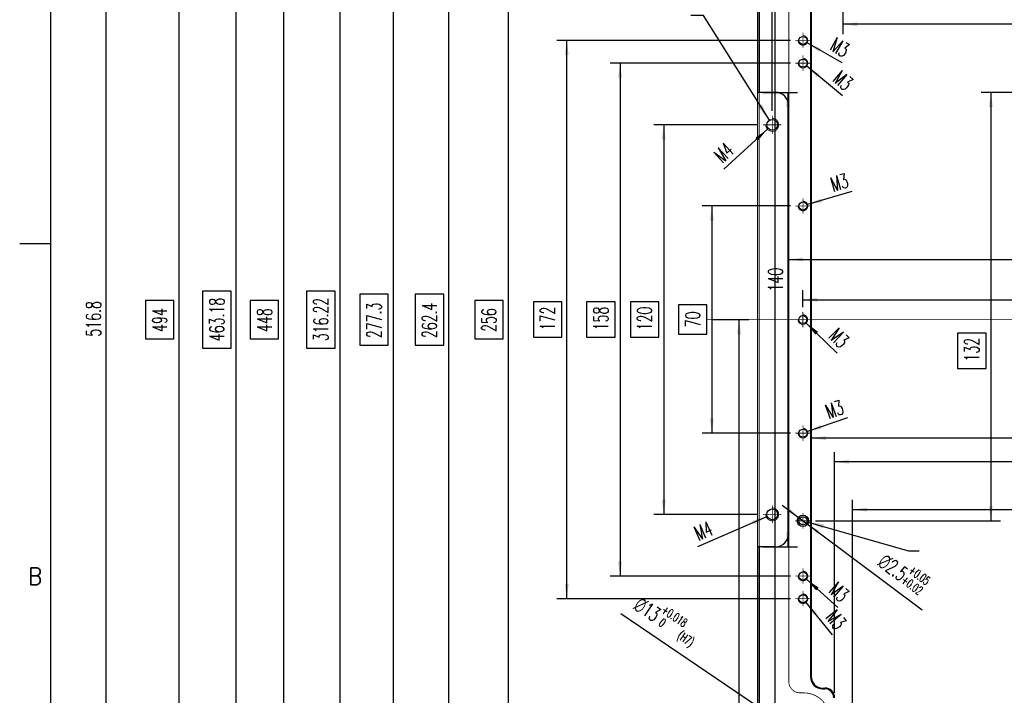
# Model space of a CAD drawing. Header units: millimetres. Extents: x 31 to 872, y 29 to 623.
# Tile 3 of 29: x 31 to 233, y 234 to 372. Entities that reach past the tile are written whole.
import ezdxf

# ---------------------------------------------------------------- set-up
doc = ezdxf.new("R2010")
doc.units = ezdxf.units.MM
doc.linetypes.add('DASHED', pattern=[15, 7, -8])
doc.linetypes.add('DOT_CENTER', pattern=[14, 12, -1, 0, -1])
doc.layers.add('1', color=7, linetype='Continuous')
doc.styles.add('CONVERTER_11', font='txt.shx', dxfattribs={"width": 0.63})
doc.styles.add('CONVERTER_13', font='txt.shx', dxfattribs={"width": 0.9})
doc.dimstyles.new('ME10_DIM_108', dxfattribs={"dimtxt": 4.5, "dimasz": 4.5, "dimexe": 3, "dimexo": 1.5, "dimgap": 1.5, "dimtad": 1, "dimdsep": 46, "dimtxsty": 'CONVERTER_11', "dimsah": 1, "dimcen": 0.09, "dimclrd": 3, "dimclre": 3, "dimclrt": 3, "dimadec": 0, "dimazin": 0, "dimtfac": 1, "dimtdec": 4, "dimtix": 1, "dimtmove": 0, "dimatfit": 3, "dimfxl": 1, "dimtolj": 1, "dimtzin": 0, "dimarcsym": 0})
doc.dimstyles.new('ME10_DIM_109', dxfattribs={"dimtxt": 4.5, "dimasz": 4.5, "dimexe": 3, "dimexo": 1.5, "dimgap": 1.5, "dimtad": 1, "dimdsep": 46, "dimtxsty": 'CONVERTER_11', "dimsah": 1, "dimcen": 0.09, "dimclrd": 3, "dimclre": 3, "dimclrt": 3, "dimadec": 0, "dimazin": 0, "dimtfac": 1, "dimtdec": 4, "dimtix": 1, "dimtmove": 0, "dimatfit": 3, "dimfxl": 1, "dimtolj": 1, "dimtzin": 0, "dimarcsym": 0})
doc.dimstyles.new('ME10_DIM_110', dxfattribs={"dimtxt": 4.5, "dimasz": 4.5, "dimexe": 3, "dimexo": 1.5, "dimgap": 1.5, "dimtad": 1, "dimdsep": 46, "dimtxsty": 'CONVERTER_11', "dimsah": 1, "dimcen": 0.09, "dimclrd": 3, "dimclre": 3, "dimclrt": 3, "dimadec": 0, "dimazin": 0, "dimtfac": 1, "dimtdec": 4, "dimtix": 1, "dimtmove": 0, "dimatfit": 3, "dimfxl": 1, "dimtolj": 1, "dimtzin": 0, "dimarcsym": 0})
doc.dimstyles.new('ME10_DIM_111', dxfattribs={"dimtxt": 4.5, "dimasz": 4.5, "dimexe": 3, "dimexo": 1.5, "dimgap": 1.5, "dimtad": 1, "dimdsep": 46, "dimtxsty": 'CONVERTER_11', "dimsah": 1, "dimcen": 0.09, "dimclrd": 3, "dimclre": 3, "dimclrt": 3, "dimadec": 0, "dimazin": 0, "dimtfac": 1, "dimtdec": 4, "dimtix": 1, "dimtmove": 0, "dimatfit": 3, "dimfxl": 1, "dimtolj": 1, "dimtzin": 0, "dimarcsym": 0})
doc.dimstyles.new('ME10_DIM_112', dxfattribs={"dimtxt": 4.5, "dimasz": 4.5, "dimexe": 3, "dimexo": 1.5, "dimgap": 1.5, "dimtad": 1, "dimdsep": 46, "dimtxsty": 'CONVERTER_11', "dimsah": 1, "dimcen": 0.09, "dimclrd": 3, "dimclre": 3, "dimclrt": 3, "dimadec": 0, "dimazin": 0, "dimtfac": 1, "dimtdec": 4, "dimtix": 1, "dimtmove": 0, "dimatfit": 3, "dimfxl": 1, "dimtolj": 1, "dimtzin": 0, "dimarcsym": 0})
doc.dimstyles.new('ME10_DIM_113', dxfattribs={"dimtxt": 4.5, "dimasz": 4.5, "dimexe": 3, "dimexo": 1.5, "dimgap": 1.5, "dimtad": 1, "dimdsep": 46, "dimtxsty": 'CONVERTER_11', "dimsah": 1, "dimcen": 0.09, "dimclrd": 3, "dimclre": 3, "dimclrt": 3, "dimadec": 0, "dimazin": 0, "dimtfac": 1, "dimtdec": 4, "dimtix": 1, "dimtmove": 0, "dimatfit": 3, "dimfxl": 1, "dimtolj": 1, "dimtzin": 0, "dimarcsym": 0})
doc.dimstyles.new('ME10_DIM_114', dxfattribs={"dimtxt": 4.5, "dimasz": 4.5, "dimexe": 3, "dimexo": 1.5, "dimgap": 1.5, "dimtad": 1, "dimdsep": 46, "dimtxsty": 'CONVERTER_11', "dimsah": 1, "dimcen": 0.09, "dimclrd": 3, "dimclre": 3, "dimclrt": 3, "dimadec": 0, "dimazin": 0, "dimtfac": 1, "dimtdec": 4, "dimtix": 1, "dimtmove": 0, "dimatfit": 3, "dimfxl": 1, "dimtolj": 1, "dimtzin": 0, "dimarcsym": 0})
doc.dimstyles.new('ME10_DIM_115', dxfattribs={"dimtxt": 4.5, "dimasz": 4.5, "dimexe": 3, "dimexo": 1.5, "dimgap": 1.5, "dimtad": 1, "dimdsep": 46, "dimtxsty": 'CONVERTER_11', "dimsah": 1, "dimcen": 0.09, "dimclrd": 3, "dimclre": 3, "dimclrt": 3, "dimadec": 0, "dimazin": 0, "dimtfac": 1, "dimtdec": 4, "dimtix": 1, "dimtmove": 0, "dimatfit": 3, "dimfxl": 1, "dimtolj": 1, "dimtzin": 0, "dimarcsym": 0})
doc.dimstyles.new('ME10_DIM_116', dxfattribs={"dimtxt": 4.5, "dimasz": 4.5, "dimexe": 3, "dimexo": 1.5, "dimgap": 1.5, "dimtad": 1, "dimdsep": 46, "dimtxsty": 'CONVERTER_11', "dimsah": 1, "dimcen": 0.09, "dimclrd": 3, "dimclre": 3, "dimclrt": 3, "dimadec": 0, "dimazin": 0, "dimtfac": 1, "dimtdec": 4, "dimtix": 1, "dimtmove": 0, "dimatfit": 3, "dimfxl": 1, "dimtolj": 1, "dimtzin": 0, "dimarcsym": 0})
doc.dimstyles.new('ME10_DIM_117', dxfattribs={"dimtxt": 4.5, "dimasz": 4.5, "dimexe": 3, "dimexo": 1.5, "dimgap": 1.5, "dimtad": 1, "dimdsep": 46, "dimtxsty": 'CONVERTER_11', "dimsah": 1, "dimcen": 0.09, "dimclrd": 3, "dimclre": 3, "dimclrt": 3, "dimadec": 0, "dimazin": 0, "dimtfac": 1, "dimtdec": 4, "dimtix": 1, "dimtmove": 0, "dimatfit": 3, "dimfxl": 1, "dimtolj": 1, "dimtzin": 0, "dimarcsym": 0})
doc.dimstyles.new('ME10_DIM_118', dxfattribs={"dimtxt": 4.5, "dimasz": 4.5, "dimexe": 3, "dimexo": 1.5, "dimgap": 1.5, "dimtad": 1, "dimdsep": 46, "dimtxsty": 'CONVERTER_11', "dimsah": 1, "dimcen": 0.09, "dimclrd": 3, "dimclre": 3, "dimclrt": 3, "dimadec": 0, "dimazin": 0, "dimtfac": 1, "dimtdec": 4, "dimtix": 1, "dimtmove": 0, "dimatfit": 3, "dimfxl": 1, "dimtolj": 1, "dimtzin": 0, "dimarcsym": 0})
doc.dimstyles.new('ME10_DIM_119', dxfattribs={"dimtxt": 4.5, "dimasz": 4.5, "dimexe": 3, "dimexo": 1.5, "dimgap": 1.5, "dimtad": 1, "dimdsep": 46, "dimtxsty": 'CONVERTER_11', "dimsah": 1, "dimcen": 0.09, "dimclrd": 3, "dimclre": 3, "dimclrt": 3, "dimadec": 0, "dimazin": 0, "dimtfac": 1, "dimtdec": 4, "dimtix": 1, "dimtmove": 0, "dimatfit": 3, "dimfxl": 1, "dimtolj": 1, "dimtzin": 0, "dimarcsym": 0})
doc.dimstyles.new('ME10_DIM_120', dxfattribs={"dimtxt": 4.5, "dimasz": 4.5, "dimexe": 3, "dimexo": 1.5, "dimgap": 1.5, "dimtad": 1, "dimdsep": 46, "dimtxsty": 'CONVERTER_11', "dimsah": 1, "dimcen": 0.09, "dimclrd": 3, "dimclre": 3, "dimclrt": 3, "dimadec": 0, "dimazin": 0, "dimtfac": 1, "dimtdec": 4, "dimtix": 1, "dimtmove": 0, "dimatfit": 3, "dimfxl": 1, "dimtolj": 1, "dimtzin": 0, "dimarcsym": 0})
doc.dimstyles.new('ME10_DIM_121', dxfattribs={"dimtxt": 4.5, "dimasz": 4.5, "dimexe": 3, "dimexo": 1.5, "dimgap": 1.5, "dimtad": 1, "dimdsep": 46, "dimtxsty": 'CONVERTER_11', "dimsah": 1, "dimcen": 0.09, "dimclrd": 3, "dimclre": 3, "dimclrt": 3, "dimadec": 0, "dimazin": 0, "dimtfac": 1, "dimtdec": 4, "dimtix": 1, "dimtmove": 0, "dimatfit": 3, "dimfxl": 1, "dimtolj": 1, "dimtzin": 0, "dimarcsym": 0})
doc.dimstyles.new('ME10_DIM_124', dxfattribs={"dimtxt": 4.5, "dimasz": 4.5, "dimexe": 3, "dimexo": 1.5, "dimgap": 1.5, "dimtad": 1, "dimdsep": 46, "dimtxsty": 'CONVERTER_11', "dimsah": 1, "dimcen": 0.09, "dimclrd": 3, "dimclre": 3, "dimclrt": 3, "dimadec": 0, "dimazin": 0, "dimtfac": 1, "dimtdec": 4, "dimtix": 1, "dimtmove": 0, "dimatfit": 3, "dimfxl": 1, "dimtolj": 1, "dimtzin": 0, "dimarcsym": 0})
doc.dimstyles.new('ME10_DIM_130', dxfattribs={"dimtxt": 4.5, "dimasz": 4.5, "dimexe": 3, "dimexo": 1.5, "dimgap": 1.5, "dimtad": 1, "dimdsep": 46, "dimtxsty": 'CONVERTER_11', "dimsah": 1, "dimcen": 0.09, "dimclrd": 3, "dimclre": 3, "dimclrt": 3, "dimadec": 0, "dimazin": 0, "dimtfac": 1, "dimtdec": 4, "dimtix": 1, "dimtmove": 0, "dimatfit": 3, "dimfxl": 1, "dimtolj": 1, "dimtzin": 0, "dimarcsym": 0})
doc.dimstyles.new('ME10_DIM_134', dxfattribs={"dimtxt": 4.5, "dimasz": 4.5, "dimexe": 3, "dimexo": 1.5, "dimgap": 1.5, "dimtad": 1, "dimdsep": 46, "dimtxsty": 'CONVERTER_11', "dimsah": 1, "dimcen": 0.09, "dimclrd": 3, "dimclre": 3, "dimclrt": 3, "dimadec": 0, "dimazin": 0, "dimtfac": 1, "dimtdec": 4, "dimtix": 1, "dimtmove": 0, "dimatfit": 3, "dimfxl": 1, "dimtolj": 1, "dimtzin": 0, "dimarcsym": 0})
doc.dimstyles.new('ME10_DIM_136', dxfattribs={"dimtxt": 4.5, "dimasz": 4.5, "dimexe": 3, "dimexo": 1.5, "dimgap": 1.5, "dimtad": 1, "dimdsep": 46, "dimtxsty": 'CONVERTER_11', "dimsah": 1, "dimcen": 0.09, "dimclrd": 3, "dimclre": 3, "dimclrt": 3, "dimadec": 0, "dimazin": 0, "dimtfac": 1, "dimtdec": 4, "dimtix": 1, "dimtmove": 0, "dimatfit": 3, "dimfxl": 1, "dimtolj": 1, "dimtzin": 0, "dimarcsym": 0})
doc.dimstyles.new('ME10_DIM_73', dxfattribs={"dimtxt": 4.5, "dimasz": 4.5, "dimexe": 3, "dimexo": 1.5, "dimgap": 1.5, "dimtad": 1, "dimdsep": 46, "dimtxsty": 'CONVERTER_11', "dimsah": 1, "dimcen": 0.09, "dimclrd": 3, "dimclre": 3, "dimclrt": 3, "dimadec": 0, "dimazin": 0, "dimtfac": 1, "dimtdec": 4, "dimtix": 1, "dimtmove": 0, "dimatfit": 3, "dimfxl": 1, "dimtolj": 1, "dimtzin": 0, "dimarcsym": 0})
doc.dimstyles.new('ME10_DIM_74', dxfattribs={"dimtxt": 4.5, "dimasz": 4.5, "dimexe": 3, "dimexo": 1.5, "dimgap": 1.5, "dimtad": 1, "dimdsep": 46, "dimtxsty": 'CONVERTER_11', "dimsah": 1, "dimcen": 0.09, "dimclrd": 3, "dimclre": 3, "dimclrt": 3, "dimadec": 0, "dimazin": 0, "dimtfac": 1, "dimtdec": 4, "dimtix": 1, "dimtmove": 0, "dimatfit": 3, "dimfxl": 1, "dimtolj": 1, "dimtzin": 0, "dimarcsym": 0})
doc.dimstyles.new('ME10_DIM_75', dxfattribs={"dimtxt": 4.5, "dimasz": 4.5, "dimexe": 3, "dimexo": 1.5, "dimgap": 1.5, "dimtad": 1, "dimdsep": 46, "dimtxsty": 'CONVERTER_11', "dimsah": 1, "dimcen": 0.09, "dimclrd": 3, "dimclre": 3, "dimclrt": 3, "dimadec": 0, "dimazin": 0, "dimtfac": 1, "dimtdec": 4, "dimtix": 1, "dimtmove": 0, "dimatfit": 3, "dimfxl": 1, "dimtolj": 1, "dimtzin": 0, "dimarcsym": 0})
doc.dimstyles.new('ME10_DIM_83', dxfattribs={"dimtxt": 4.5, "dimasz": 4.5, "dimexe": 3, "dimexo": 1.5, "dimgap": 1.5, "dimtad": 1, "dimdsep": 46, "dimtxsty": 'CONVERTER_11', "dimsah": 1, "dimcen": 0.09, "dimclrd": 3, "dimclre": 3, "dimclrt": 3, "dimadec": 0, "dimazin": 0, "dimtfac": 1, "dimtdec": 4, "dimtix": 1, "dimtmove": 0, "dimatfit": 3, "dimfxl": 1, "dimtolj": 1, "dimtzin": 0, "dimarcsym": 0})
doc.dimstyles.new('ME10_DIM_89', dxfattribs={"dimtxt": 4.5, "dimasz": 4.5, "dimexe": 3, "dimexo": 1.5, "dimgap": 1.5, "dimtad": 1, "dimdsep": 46, "dimtxsty": 'CONVERTER_11', "dimsah": 1, "dimcen": 0.09, "dimclrd": 3, "dimclre": 3, "dimclrt": 3, "dimadec": 0, "dimazin": 0, "dimtfac": 1, "dimtdec": 4, "dimtix": 1, "dimtmove": 0, "dimatfit": 3, "dimfxl": 1, "dimtolj": 1, "dimtzin": 0, "dimarcsym": 0})
doc.dimstyles.get("Standard").update_dxf_attribs({"dimtxt": 0.18, "dimasz": 0.18, "dimexe": 0.18, "dimexo": 0.0625, "dimgap": 0.09, "dimtad": 0, "dimtih": 1, "dimtoh": 1, "dimdec": 4, "dimzin": 0, "dimdsep": 46, "dimtxsty": 'Standard', "dimcen": 0.09, "dimadec": 0, "dimazin": 0, "dimtfac": 1, "dimtdec": 4, "dimtofl": 0, "dimtmove": 0, "dimatfit": 3, "dimfxl": 1, "dimtolj": 1, "dimtzin": 0, "dimarcsym": 0})

# ---------------------------------------------------------------- blocks, each defined once
blk = doc.blocks.new('E8027-24150__34', base_point=(273.17, 207.52))
at = {"color": 7, "linetype": 'Continuous'}
for p, q in [((273.3, 703.95), (273.3, 536.05)), ((273.8, 703.95), (273.8, 536.05)), ((289.55, 576.05), (289.55, 356.05)), ((289.8, 576.05), (289.8, 356.05)), ((273.3, 536.05), (273.3, 396.05)), ((273.8, 536.05), (273.3, 536.05)), ((278.8, 536.05), (273.8, 536.05)), ((282.8, 400.05), (282.8, 532.05)), ((273.8, 396.05), (273.3, 396.05)), ((273.3, 396.05), (273.3, 226.55)), ((278.8, 396.05), (273.8, 396.05)), ((273.8, 396.05), (273.8, 226.55)), ((293.3, 352.55), (294, 352.55)), ((293.3, 352.3), (294, 352.3))]:
    blk.add_line(p, q, dxfattribs=at)
at = {"color": 1, "linetype": 'DASHED', "const_width": 0.25}
for points in [[(282.9, 577.55), (282.9, 354.55)], [(273.8, 396.05), (273.8, 536.05)], [(287.5, 351.05), (286.4, 351.05)]]:
    blk.add_lwpolyline(points, dxfattribs=at)
for points in [[(282.9, 354.55, 0.414214), (286.4, 351.05, 0.414214)], [(295.5, 343.05, 0.414214), (287.5, 351.05, 0.414214)]]:
    blk.add_lwpolyline(points, format="xyb", dxfattribs=at)
at = {"color": 3, "linetype": 'Continuous', "const_width": 0.25}
for points in [[(289.8, 356.05), (289.55, 356.05)], [(293.3, 352.3), (293.3, 352.55)], [(294, 352.55), (294, 352.3)]]:
    blk.add_lwpolyline(points, dxfattribs=at)
at = {"color": 7, "linetype": 'Continuous'}
for centre, radius in [((287.25, 552.05), 1.25), ((287.25, 545.05), 1.25), ((277.8, 526.05), 1.65), ((287.25, 501.05), 1.25), ((287.21, 466.05), 1.25), ((287.25, 431.05), 1.25), ((277.8, 406.05), 1.65), ((287.25, 404.05), 1.75), ((287.25, 404.05), 1.25), ((287.25, 387.05), 1.25), ((287.25, 380.05), 1.25)]:
    blk.add_circle(centre, radius, dxfattribs=at)
for centre, radius, start, end in [((278.8, 532.05), 4, 0, 90), ((278.8, 400.05), 4, 270, 0), ((293.3, 356.05), 3.75, 180, 270), ((293.3, 356.05), 3.5, 180, 270), ((294, 349.55), 3, 0, 90), ((294, 349.55), 2.75, 0, 90)]:
    blk.add_arc(centre, radius, start, end, dxfattribs=at)
at = {"layer": '1', "color": 1, "linetype": 'DOT_CENTER', "const_width": 0.25}
for points in [[(289.62, 552.05), (284.87, 552.05)], [(287.25, 554.42), (287.25, 549.67)], [(287.25, 547.42), (287.25, 542.67)], [(289.62, 545.05), (284.87, 545.05)], [(277.8, 528.86), (277.8, 523.23)], [(280.61, 526.05), (274.98, 526.05)], [(287.25, 503.42), (287.25, 498.67)], [(289.62, 501.05), (284.87, 501.05)], [(287.21, 468.42), (287.21, 463.67)], [(573.3, 466.05), (257.7, 466.05)], [(289.58, 466.05), (284.83, 466.05)], [(287.25, 433.42), (287.25, 428.67)], [(289.62, 431.05), (284.87, 431.05)], [(277.8, 408.86), (277.8, 403.23)], [(287.25, 406.42), (287.25, 401.67)], [(280.61, 406.05), (274.98, 406.05)], [(289.62, 404.05), (284.87, 404.05)], [(287.25, 389.42), (287.25, 384.67)], [(289.62, 387.05), (284.87, 387.05)], [(287.25, 382.42), (287.25, 377.67)], [(289.62, 380.05), (284.87, 380.05)]]:
    blk.add_lwpolyline(points, dxfattribs=at)
at = {"layer": '1', "color": 3, "linetype": 'Continuous', "const_width": 0.25}
for points in [[(285.75, 552.05, 2.414214), (287.25, 553.55, 2.414214)], [(285.75, 545.05, 2.414214), (287.25, 546.55, 2.414214)], [(275.8, 526.05, 2.414214), (277.8, 528.05, 2.414214)], [(285.75, 501.05, 2.414214), (287.25, 502.55, 2.414214)], [(285.71, 466.05, 2.414214), (287.21, 467.55, 2.414214)], [(285.75, 431.05, 2.414214), (287.25, 432.55, 2.414214)], [(275.8, 406.05, 2.414214), (277.8, 408.05, 2.414214)], [(285.75, 387.05, 2.414214), (287.25, 388.55, 2.414214)], [(285.75, 380.05, 2.414214), (287.25, 381.55, 2.414214)]]:
    blk.add_lwpolyline(points, format="xyb", dxfattribs=at)
blk = doc.blocks.new('*D98')
at = {"layer": '1', "color": 3, "linetype": 'Continuous'}
for p, q in [((289.8, 357.55), (289.8, 432.52)), ((856.8, 357.55), (856.8, 432.52)), ((856.8, 429.52), (289.8, 429.52))]:
    blk.add_line(p, q, dxfattribs=at)
at = {"layer": '1', "color": 3}
for points in [[(294.3, 430.11), (294.3, 428.93), (289.8, 429.52)], [(852.3, 428.93), (852.3, 430.11), (856.8, 429.52)]]:
    blk.add_solid(points, dxfattribs=at)
at = {"layer": '1', "color": 3, "insert": (584.15, 431.02), "char_height": 4.5, "attachment_point": 7, "rotation": 0.0001, "line_spacing_factor": 0.60024, "style": 'CONVERTER_11'}
blk.add_mtext('567', dxfattribs=at)
blk = doc.blocks.new('*D99')
at = {"layer": '1', "color": 3, "linetype": 'Continuous'}
for p, q in [((297, 351.05), (297, 425.24)), ((849.6, 351.05), (849.6, 425.24)), ((849.6, 422.24), (297, 422.24))]:
    blk.add_line(p, q, dxfattribs=at)
at = {"layer": '1', "color": 3}
for points in [[(301.5, 422.83), (301.5, 421.65), (297, 422.24)], [(845.1, 421.65), (845.1, 422.83), (849.6, 422.24)]]:
    blk.add_solid(points, dxfattribs=at)
at = {"layer": '1', "color": 3, "insert": (583.68, 423.74), "char_height": 4.5, "attachment_point": 7, "rotation": 0.0001, "line_spacing_factor": 0.60024, "style": 'CONVERTER_11'}
blk.add_mtext('552.6', dxfattribs=at)
blk = doc.blocks.new('*D100')
at = {"layer": '1', "color": 3, "linetype": 'Continuous'}
for p, q in [((302.5, 337.25), (302.5, 410.5)), ((844.1, 337.25), (844.1, 410.5)), ((302.5, 407.5), (844.1, 407.5))]:
    blk.add_line(p, q, dxfattribs=at)
at = {"layer": '1', "color": 3}
for points in [[(307, 408.09), (307, 406.91), (302.5, 407.5)], [(839.6, 406.91), (839.6, 408.09), (844.1, 407.5)]]:
    blk.add_solid(points, dxfattribs=at)
at = {"layer": '1', "color": 3, "insert": (584.23, 409), "char_height": 4.5, "attachment_point": 7, "rotation": 0.0001, "line_spacing_factor": 0.60024, "style": 'CONVERTER_11'}
blk.add_mtext('541.6', dxfattribs=at)
blk = doc.blocks.new('*D108')
at = {"layer": '1', "color": 3, "linetype": 'Continuous'}
for p, q in [((282.8, 530.55), (282.8, 481.6)), ((863.8, 530.55), (863.8, 481.6)), ((282.8, 484.6), (863.8, 484.6))]:
    blk.add_line(p, q, dxfattribs=at)
at = {"layer": '1', "color": 3}
for points in [[(287.3, 485.19), (287.3, 484), (282.8, 484.6)], [(859.3, 484), (859.3, 485.19), (863.8, 484.6)]]:
    blk.add_solid(points, dxfattribs=at)
at = {"layer": '1', "color": 3, "insert": (595.56, 486.1), "char_height": 4.5, "attachment_point": 7, "rotation": 0.0001, "line_spacing_factor": 0.60024, "style": 'CONVERTER_11'}
blk.add_mtext('581', dxfattribs=at)
blk = doc.blocks.new('*D114')
at = {"layer": '1', "color": 3, "linetype": 'Continuous'}
for p, q in [((274.8, 536.05), (285.59, 536.05)), ((282.59, 536.05), (282.59, 396.05)), ((274.8, 396.05), (285.59, 396.05))]:
    blk.add_line(p, q, dxfattribs=at)
at = {"layer": '1', "color": 3}
for points in [[(283.18, 531.55), (282, 531.55), (282.59, 536.05)], [(282, 400.55), (283.18, 400.55), (282.59, 396.05)]]:
    blk.add_solid(points, dxfattribs=at)
at = {"layer": '1', "color": 3, "insert": (281.09, 474.73), "char_height": 4.5, "attachment_point": 7, "rotation": 90, "line_spacing_factor": 0.60024, "style": 'CONVERTER_11'}
blk.add_mtext('140', dxfattribs=at)
blk = doc.blocks.new('*D133')
at = {"layer": '1', "color": 3, "linetype": 'Continuous'}
for p, q in [((417.43, 713.05), (92.09, 713.05)), ((95.09, 713.05), (95.09, 219.05)), ((417.43, 219.05), (92.09, 219.05))]:
    blk.add_line(p, q, dxfattribs=at)
at = {"layer": '1', "color": 3}
for points in [[(95.69, 708.55), (94.5, 708.55), (95.09, 713.05)], [(94.5, 223.55), (95.69, 223.55), (95.09, 219.05)]]:
    blk.add_solid(points, dxfattribs=at)
at = {"layer": '1', "color": 3, "insert": (91.46, 462.27), "char_height": 4.5, "attachment_point": 7, "rotation": 90, "line_spacing_factor": 0.60024, "style": 'CONVERTER_11'}
blk.add_mtext('494', dxfattribs=at)
blk = doc.blocks.new('*D134')
at = {"layer": '1', "color": 3, "linetype": 'Continuous'}
for p, q in [((274.78, 697.64), (109.67, 697.64)), ((112.67, 697.64), (112.67, 234.46)), ((274.78, 234.46), (109.67, 234.46))]:
    blk.add_line(p, q, dxfattribs=at)
at = {"layer": '1', "color": 3}
for points in [[(113.26, 693.14), (112.07, 693.14), (112.67, 697.64)], [(112.07, 238.96), (113.26, 238.96), (112.67, 234.46)]]:
    blk.add_solid(points, dxfattribs=at)
at = {"layer": '1', "color": 3, "insert": (109.03, 459.4), "char_height": 4.5, "attachment_point": 7, "rotation": 90, "line_spacing_factor": 0.60024, "style": 'CONVERTER_11'}
blk.add_mtext('463.18', dxfattribs=at)
blk = doc.blocks.new('*D135')
at = {"layer": '1', "color": 3, "linetype": 'Continuous'}
for p, q in [((348.66, 604.7), (158.08, 604.7)), ((161.08, 604.7), (161.08, 327.4)), ((348.66, 327.4), (158.08, 327.4))]:
    blk.add_line(p, q, dxfattribs=at)
at = {"layer": '1', "color": 3}
for points in [[(161.68, 600.2), (160.49, 600.2), (161.08, 604.7)], [(160.49, 331.9), (161.68, 331.9), (161.08, 327.4)]]:
    blk.add_solid(points, dxfattribs=at)
at = {"layer": '1', "color": 3, "insert": (157.45, 460.34), "char_height": 4.5, "attachment_point": 7, "rotation": 90, "line_spacing_factor": 0.60024, "style": 'CONVERTER_11'}
blk.add_mtext('277.3', dxfattribs=at)
blk = doc.blocks.new('*D136')
at = {"layer": '1', "color": 3, "linetype": 'Continuous'}
for p, q in [((390.62, 536.05), (342.12, 536.05)), ((345.12, 536.05), (345.12, 404.05)), ((291.12, 404.05), (348.12, 404.05))]:
    blk.add_line(p, q, dxfattribs=at)
at = {"layer": '1', "color": 3}
for points in [[(345.71, 531.55), (344.53, 531.55), (345.12, 536.05)], [(344.53, 408.55), (345.71, 408.55), (345.12, 404.05)]]:
    blk.add_solid(points, dxfattribs=at)
at = {"layer": '1', "color": 3, "insert": (341.48, 453.15), "char_height": 4.5, "attachment_point": 7, "rotation": 90, "line_spacing_factor": 0.60024, "style": 'CONVERTER_11'}
blk.add_mtext('132', dxfattribs=at)
blk = doc.blocks.new('*D137')
at = {"layer": '1', "color": 3, "linetype": 'Continuous'}
for p, q in [((287.21, 469.92), (287.21, 475.16)), ((859.35, 469.92), (859.35, 475.16)), ((287.21, 472.16), (859.35, 472.16))]:
    blk.add_line(p, q, dxfattribs=at)
at = {"layer": '1', "color": 3}
for points in [[(291.71, 472.76), (291.71, 471.57), (287.21, 472.16)], [(854.85, 471.57), (854.85, 472.76), (859.35, 472.16)]]:
    blk.add_solid(points, dxfattribs=at)
at = {"layer": '1', "color": 3, "insert": (594.79, 475.8), "char_height": 4.5, "attachment_point": 7, "rotation": 0.0001, "line_spacing_factor": 0.60024, "style": 'CONVERTER_11'}
blk.add_mtext('572.14', dxfattribs=at)
blk = doc.blocks.new('*D138')
at = {"layer": '1', "color": 3, "linetype": 'Continuous'}
for p, q in [((283.37, 501.05), (256.2, 501.05)), ((259.2, 501.05), (259.2, 431.05)), ((283.37, 431.05), (256.2, 431.05))]:
    blk.add_line(p, q, dxfattribs=at)
at = {"layer": '1', "color": 3}
for points in [[(259.79, 496.55), (258.61, 496.55), (259.2, 501.05)], [(258.61, 435.55), (259.79, 435.55), (259.2, 431.05)]]:
    blk.add_solid(points, dxfattribs=at)
at = {"layer": '1', "color": 3, "insert": (255.56, 463.69), "char_height": 4.5, "attachment_point": 7, "rotation": 90, "line_spacing_factor": 0.60024, "style": 'CONVERTER_11'}
blk.add_mtext('70', dxfattribs=at)
blk = doc.blocks.new('*D139')
at = {"layer": '1', "color": 3, "linetype": 'Continuous'}
for p, q in [((283.37, 545.05), (227.94, 545.05)), ((230.94, 545.05), (230.94, 387.05)), ((283.37, 387.05), (227.94, 387.05))]:
    blk.add_line(p, q, dxfattribs=at)
at = {"layer": '1', "color": 3}
for points in [[(231.53, 540.55), (230.34, 540.55), (230.94, 545.05)], [(230.34, 391.55), (231.53, 391.55), (230.94, 387.05)]]:
    blk.add_solid(points, dxfattribs=at)
at = {"layer": '1', "color": 3, "insert": (227.3, 462.74), "char_height": 4.5, "attachment_point": 7, "rotation": 90, "line_spacing_factor": 0.60024, "style": 'CONVERTER_11'}
blk.add_mtext('158', dxfattribs=at)
blk = doc.blocks.new('*D140')
at = {"layer": '1', "color": 3, "linetype": 'Continuous'}
for p, q in [((283.37, 552.05), (211.53, 552.05)), ((214.53, 380.05), (214.53, 552.05)), ((283.37, 380.05), (211.53, 380.05))]:
    blk.add_line(p, q, dxfattribs=at)
at = {"layer": '1', "color": 3}
for points in [[(215.13, 547.55), (213.94, 547.55), (214.53, 552.05)], [(213.94, 384.55), (215.13, 384.55), (214.53, 380.05)]]:
    blk.add_solid(points, dxfattribs=at)
at = {"layer": '1', "color": 3, "insert": (210.9, 462.74), "char_height": 4.5, "attachment_point": 7, "rotation": 90, "line_spacing_factor": 0.60024, "style": 'CONVERTER_11'}
blk.add_mtext('172', dxfattribs=at)
blk = doc.blocks.new('*D141')
at = {"layer": '1', "color": 3, "linetype": 'Continuous'}
for p, q in [((273.48, 526.05), (241.39, 526.05)), ((244.39, 526.05), (244.39, 406.05)), ((273.48, 406.05), (241.39, 406.05))]:
    blk.add_line(p, q, dxfattribs=at)
at = {"layer": '1', "color": 3}
for points in [[(244.99, 521.55), (243.8, 521.55), (244.39, 526.05)], [(243.8, 410.55), (244.99, 410.55), (244.39, 406.05)]]:
    blk.add_solid(points, dxfattribs=at)
at = {"layer": '1', "color": 3, "insert": (240.76, 462.74), "char_height": 4.5, "attachment_point": 7, "rotation": 90, "line_spacing_factor": 0.60024, "style": 'CONVERTER_11'}
blk.add_mtext('120', dxfattribs=at)
blk = doc.blocks.new('*D142')
at = {"layer": '1', "color": 3, "linetype": 'Continuous'}
for p, q in [((277.8, 530.36), (277.8, 819.9)), ((868.8, 530.36), (868.8, 819.9)), ((868.8, 816.9), (277.8, 816.9))]:
    blk.add_line(p, q, dxfattribs=at)
at = {"layer": '1', "color": 3}
for points in [[(282.3, 817.5), (282.3, 816.31), (277.8, 816.9)], [(864.3, 816.31), (864.3, 817.5), (868.8, 816.9)]]:
    blk.add_solid(points, dxfattribs=at)
at = {"layer": '1', "color": 3, "insert": (569.99, 820.54), "char_height": 4.5, "attachment_point": 7, "rotation": 0.0001, "line_spacing_factor": 0.60024, "style": 'CONVERTER_11'}
blk.add_mtext('591', dxfattribs=at)
blk = doc.blocks.new('*D143')
at = {"layer": '1', "color": 3, "linetype": 'Continuous'}
for p, q in [((275, 594.05), (193.47, 594.05)), ((196.47, 594.05), (196.47, 338.05)), ((276.65, 338.05), (193.47, 338.05))]:
    blk.add_line(p, q, dxfattribs=at)
at = {"layer": '1', "color": 3}
for points in [[(197.06, 589.55), (195.88, 589.55), (196.47, 594.05)], [(195.88, 342.55), (197.06, 342.55), (196.47, 338.05)]]:
    blk.add_solid(points, dxfattribs=at)
at = {"layer": '1', "color": 3, "insert": (192.83, 462.27), "char_height": 4.5, "attachment_point": 7, "rotation": 90, "line_spacing_factor": 0.60024, "style": 'CONVERTER_11'}
blk.add_mtext('256', dxfattribs=at)
blk = doc.blocks.new('*D144')
at = {"layer": '1', "color": 3, "linetype": 'Continuous'}
for p, q in [((295.62, 597.25), (175.14, 597.25)), ((178.14, 597.25), (178.14, 334.85)), ((295.62, 334.85), (175.14, 334.85))]:
    blk.add_line(p, q, dxfattribs=at)
at = {"layer": '1', "color": 3}
for points in [[(178.74, 592.75), (177.55, 592.75), (178.14, 597.25)], [(177.55, 339.35), (178.74, 339.35), (178.14, 334.85)]]:
    blk.add_solid(points, dxfattribs=at)
at = {"layer": '1', "color": 3, "insert": (174.51, 460.34), "char_height": 4.5, "attachment_point": 7, "rotation": 90, "line_spacing_factor": 0.60024, "style": 'CONVERTER_11'}
blk.add_mtext('262.4', dxfattribs=at)
blk = doc.blocks.new('*D145')
at = {"layer": '1', "color": 3, "linetype": 'Continuous'}
for p, q in [((299.5, 593.37), (299.5, 554.03)), ((847.1, 593.37), (847.1, 554.03)), ((847.1, 557.03), (299.5, 557.03))]:
    blk.add_line(p, q, dxfattribs=at)
at = {"layer": '1', "color": 3}
for points in [[(304, 557.62), (304, 556.43), (299.5, 557.03)], [(842.6, 556.43), (842.6, 557.62), (847.1, 557.03)]]:
    blk.add_solid(points, dxfattribs=at)
at = {"layer": '1', "color": 3, "insert": (583.8, 560.66), "char_height": 4.5, "attachment_point": 7, "rotation": 0.0001, "line_spacing_factor": 0.60024, "style": 'CONVERTER_11'}
blk.add_mtext('547.6', dxfattribs=at)
blk = doc.blocks.new('*D146')
at = {"layer": '1', "color": 3, "linetype": 'Continuous'}
for p, q in [((274.78, 624.16), (141.7, 624.16)), ((144.7, 624.16), (144.7, 307.94)), ((274.78, 307.94), (141.7, 307.94))]:
    blk.add_line(p, q, dxfattribs=at)
at = {"layer": '1', "color": 3}
for points in [[(145.29, 619.66), (144.11, 619.66), (144.7, 624.16)], [(144.11, 312.44), (145.29, 312.44), (144.7, 307.94)]]:
    blk.add_solid(points, dxfattribs=at)
at = {"layer": '1', "color": 3, "insert": (141.06, 459.4), "char_height": 4.5, "attachment_point": 7, "rotation": 90, "line_spacing_factor": 0.60024, "style": 'CONVERTER_11'}
blk.add_mtext('316.22', dxfattribs=at)
blk = doc.blocks.new('*D149')
at = {"layer": '1', "color": 3, "linetype": 'Continuous'}
for p, q in [((278.66, 246.75), (278.66, 807.64)), ((867.94, 688.35), (867.94, 807.64)), ((278.66, 804.64), (867.94, 804.64))]:
    blk.add_line(p, q, dxfattribs=at)
at = {"layer": '1', "color": 3}
for points in [[(283.16, 805.23), (283.16, 804.05), (278.66, 804.64)], [(863.44, 804.05), (863.44, 805.23), (867.94, 804.64)]]:
    blk.add_solid(points, dxfattribs=at)
at = {"layer": '1', "color": 3, "insert": (566.17, 808.28), "char_height": 4.5, "attachment_point": 7, "rotation": 0.0001, "line_spacing_factor": 0.60024, "style": 'CONVERTER_11'}
blk.add_mtext('589.28', dxfattribs=at)
blk = doc.blocks.new('*D155')
at = {"layer": '1', "color": 3, "linetype": 'Continuous'}
for p, q in [((869.64, 690.05), (124.34, 690.05)), ((127.34, 690.05), (127.34, 242.05)), ((280.36, 242.05), (124.34, 242.05))]:
    blk.add_line(p, q, dxfattribs=at)
at = {"layer": '1', "color": 3}
for points in [[(127.93, 685.55), (126.74, 685.55), (127.34, 690.05)], [(126.74, 246.55), (127.93, 246.55), (127.34, 242.05)]]:
    blk.add_solid(points, dxfattribs=at)
at = {"layer": '1', "color": 3, "insert": (123.7, 462.27), "char_height": 4.5, "attachment_point": 7, "rotation": 90, "line_spacing_factor": 0.60024, "style": 'CONVERTER_11'}
blk.add_mtext('448', dxfattribs=at)
blk = doc.blocks.new('*D159')
at = {"layer": '1', "color": 3, "linetype": 'Continuous'}
for p, q in [((259.2, 466.05), (270.59, 466.05)), ((267.59, 227.6), (267.59, 466.05)), ((275.61, 227.6), (264.59, 227.6))]:
    blk.add_line(p, q, dxfattribs=at)
at = {"layer": '1', "color": 3}
for points in [[(268.18, 461.55), (266.99, 461.55), (267.59, 466.05)], [(266.99, 232.1), (268.18, 232.1), (267.59, 227.6)]]:
    blk.add_solid(points, dxfattribs=at)
at = {"layer": '1', "color": 3, "insert": (266.09, 287.89), "char_height": 4.5, "attachment_point": 7, "rotation": 90, "line_spacing_factor": 0.60024, "style": 'CONVERTER_11'}
blk.add_mtext('238.45', dxfattribs=at)
blk = doc.blocks.new('*D161')
at = {"layer": '1', "color": 3, "linetype": 'Continuous'}
for p, q in [((348.32, 724.45), (69.59, 724.45)), ((72.59, 724.45), (72.59, 207.65)), ((353.32, 207.65), (69.59, 207.65))]:
    blk.add_line(p, q, dxfattribs=at)
at = {"layer": '1', "color": 3}
for points in [[(73.19, 719.95), (72, 719.95), (72.59, 724.45)], [(72, 212.15), (73.19, 212.15), (72.59, 207.65)]]:
    blk.add_solid(points, dxfattribs=at)
at = {"layer": '1', "color": 3, "insert": (71.09, 460.81), "char_height": 4.5, "attachment_point": 7, "rotation": 90, "line_spacing_factor": 0.60024, "style": 'CONVERTER_11'}
blk.add_mtext('516.8', dxfattribs=at)
blk = doc.blocks.new('*D222')
at = {"layer": '1', "color": 3, "linetype": 'Continuous'}
blk.add_line((296.39, 368.92), (288.2, 378.89), dxfattribs=at)
at = {"layer": '1', "color": 3}
blk.add_solid([(291.52, 375.79), (290.6, 375.04), (288.2, 378.89)], dxfattribs=at)
at = {"layer": '1', "color": 3, "insert": (294.01, 374.19), "char_height": 4.5, "attachment_point": 7, "rotation": 309.4035, "line_spacing_factor": 0.60024, "style": 'CONVERTER_11'}
blk.add_mtext('\\C3;M\\C3;3\\C3;', dxfattribs=at)
blk = doc.blocks.new('*D223')
at = {"layer": '1', "color": 3, "linetype": 'Continuous'}
blk.add_line((298, 377.36), (288.36, 386.05), dxfattribs=at)
at = {"layer": '1', "color": 3}
blk.add_solid([(292.1, 383.47), (291.31, 382.59), (288.36, 386.05)], dxfattribs=at)
at = {"layer": '1', "color": 3, "insert": (294.86, 382.21), "char_height": 4.5, "attachment_point": 7, "rotation": 317.9856, "line_spacing_factor": 0.60024, "style": 'CONVERTER_11'}
blk.add_mtext('\\C3;M\\C3;3\\C3;', dxfattribs=at)
blk = doc.blocks.new('*D224')
at = {"layer": '1', "color": 3, "linetype": 'Continuous'}
blk.add_line((254.92, 396.16), (275.96, 405.26), dxfattribs=at)
at = {"layer": '1', "color": 3}
blk.add_solid([(272.07, 402.93), (271.6, 404.01), (275.96, 405.26)], dxfattribs=at)
at = {"layer": '1', "color": 3, "insert": (255.03, 397.84), "char_height": 4.5, "attachment_point": 7, "rotation": 23.3852, "line_spacing_factor": 0.60024, "style": 'CONVERTER_11'}
blk.add_mtext('\\C3;M\\C3;4\\C3;', dxfattribs=at)
blk = doc.blocks.new('*D225')
at = {"layer": '1', "color": 3, "linetype": 'Continuous'}
blk.add_line((300.92, 435.81), (288.67, 431.54), dxfattribs=at)
at = {"layer": '1', "color": 3}
blk.add_solid([(292.72, 433.58), (293.11, 432.46), (288.67, 431.54)], dxfattribs=at)
at = {"layer": '1', "color": 3, "insert": (295.16, 435.39), "char_height": 4.5, "attachment_point": 7, "rotation": 19.1774, "line_spacing_factor": 0.60024, "style": 'CONVERTER_11'}
blk.add_mtext('\\C3;M\\C3;3\\C3;', dxfattribs=at)
blk = doc.blocks.new('*D226')
at = {"layer": '1', "color": 3, "linetype": 'Continuous'}
blk.add_line((297.83, 455.67), (288.28, 465), dxfattribs=at)
at = {"layer": '1', "color": 3}
blk.add_solid([(291.92, 462.28), (291.09, 461.43), (288.28, 465)], dxfattribs=at)
at = {"layer": '1', "color": 3, "insert": (294.89, 460.64), "char_height": 4.5, "attachment_point": 7, "rotation": 315.6634, "line_spacing_factor": 0.60024, "style": 'CONVERTER_11'}
blk.add_mtext('\\C3;M\\C3;3\\C3;', dxfattribs=at)
blk = doc.blocks.new('*D227')
at = {"layer": '1', "color": 3, "linetype": 'Continuous'}
blk.add_line((302.3, 505.56), (288.69, 501.48), dxfattribs=at)
at = {"layer": '1', "color": 3}
blk.add_solid([(292.83, 503.34), (293.17, 502.21), (288.69, 501.48)], dxfattribs=at)
at = {"layer": '1', "color": 3, "insert": (296.53, 505.4), "char_height": 4.5, "attachment_point": 7, "rotation": 16.6955, "line_spacing_factor": 0.60024, "style": 'CONVERTER_11'}
blk.add_mtext('\\C3;M\\C3;3\\C3;', dxfattribs=at)
blk = doc.blocks.new('*D228')
at = {"layer": '1', "color": 3, "linetype": 'Continuous'}
blk.add_line((299.38, 534.97), (288.4, 544.09), dxfattribs=at)
at = {"layer": '1', "color": 3}
blk.add_solid([(292.24, 541.67), (291.49, 540.76), (288.4, 544.09)], dxfattribs=at)
at = {"layer": '1', "color": 3, "insert": (296.05, 539.69), "char_height": 4.5, "attachment_point": 7, "rotation": 320.2761, "line_spacing_factor": 0.60024, "style": 'CONVERTER_11'}
blk.add_mtext('\\C3;M\\C3;3\\C3;', dxfattribs=at)
blk = doc.blocks.new('*D229')
at = {"layer": '1', "color": 3, "linetype": 'Continuous'}
blk.add_line((299.28, 545.19), (288.55, 551.31), dxfattribs=at)
at = {"layer": '1', "color": 3}
blk.add_solid([(292.76, 549.59), (292.17, 548.56), (288.55, 551.31)], dxfattribs=at)
at = {"layer": '1', "color": 3, "insert": (295.18, 549.26), "char_height": 4.5, "attachment_point": 7, "rotation": 330.3247, "line_spacing_factor": 0.60024, "style": 'CONVERTER_11'}
blk.add_mtext('\\C3;M\\C3;3\\C3;', dxfattribs=at)
blk = doc.blocks.new('*D230')
at = {"layer": '1', "color": 3, "linetype": 'Continuous'}
blk.add_line((262.9, 512.37), (276.33, 524.7), dxfattribs=at)
at = {"layer": '1', "color": 3}
blk.add_solid([(273.41, 521.22), (272.61, 522.09), (276.33, 524.7)], dxfattribs=at)
at = {"layer": '1', "color": 3, "insert": (262.45, 514), "char_height": 4.5, "attachment_point": 7, "rotation": 42.5404, "line_spacing_factor": 0.60024, "style": 'CONVERTER_11'}
blk.add_mtext('\\C3;M\\C3;4\\C3;', dxfattribs=at)
blk = doc.blocks.new('*D236')
at = {"layer": '1', "color": 3, "linetype": 'Continuous'}
blk.add_line((280.85, 408.85), (323.91, 376.6), dxfattribs=at)
at = {"layer": '1', "color": 3}
for points in [[(282.29, 407.02), (283, 407.97), (286.25, 404.8)], [(292.21, 401.08), (291.5, 400.13), (288.25, 403.3)]]:
    blk.add_solid(points, dxfattribs=at)
at = {"layer": '1', "color": 3, "insert": (307.84, 391.91), "char_height": 4.5, "attachment_point": 7, "rotation": 323.1737, "line_spacing_factor": 0.60024, "style": 'CONVERTER_11'}
blk.add_mtext('\\C3; {\\Fgdt;n}\\C3;\\C3;2.5\\C3;\\H2.7;\\S+0.05^ +0.02;', dxfattribs=at)
blk = doc.blocks.new('*D240')
at = {"layer": '1', "color": 3, "linetype": 'Continuous'}
blk.add_line((297.27, 330.62), (231.15, 375.42), dxfattribs=at)
at = {"layer": '1', "color": 3}
for points in [[(276.86, 343.73), (277.53, 344.71), (280.92, 341.7)], [(295.74, 332.37), (295.07, 331.39), (291.68, 334.4)]]:
    blk.add_solid(points, dxfattribs=at)
at = {"layer": '1', "color": 3, "insert": (232.29, 377.83), "char_height": 4.5, "attachment_point": 7, "rotation": 325.875, "line_spacing_factor": 0.60024, "style": 'CONVERTER_11'}
blk.add_mtext('\\C3; {\\Fgdt;n}\\C3;\\C3;13\\C3;\\H2.7;\\S+0.018^  0;\\C3;(H7)', dxfattribs=at)
blk = doc.blocks.new('Drawing_Grid_Zones', base_point=(37.09, 35.62))
at = {"layer": '1', "color": 4, "linetype": 'Continuous'}
blk.add_line((37.09, 326.27), (30.74, 326.27), dxfattribs=at)
at = {"layer": '1', "color": 4, "insert": (33.91, 258), "char_height": 3.5, "attachment_point": 5, "line_spacing_factor": 1.080432, "style": 'CONVERTER_13'}
blk.add_mtext('B', dxfattribs=at)
blk = doc.blocks.new('A1_Size_Verigy_Frame', base_point=(37.09, 35.62))
at = {"layer": '1', "color": 7, "linetype": 'Continuous'}
blk.add_line((37.09, 613.92), (37.09, 38.62), dxfattribs=at)
at = {"layer": '1'}
blk.add_blockref('Drawing_Grid_Zones', (37.09, 35.62), dxfattribs=at)
blk = doc.blocks.new('Front2', base_point=(573.3, 466.05))
at = {"layer": '1', "color": 3}
for points in [[(102.391, 457.2581), (111.166, 457.2581), (111.166, 474.8419), (102.391, 474.8419)], [(134.4228, 457.2581), (143.1978, 457.2581), (143.1978, 474.8419), (134.4228, 474.8419)], [(150.808, 458.2031), (159.583, 458.2031), (159.583, 473.8969), (150.808, 473.8969)], [(167.8684, 458.2031), (176.6434, 458.2031), (176.6434, 473.8969), (167.8684, 473.8969)], [(84.8179, 460.1325), (93.5929, 460.1325), (93.5929, 471.9675), (84.8179, 471.9675)], [(117.0604, 460.1325), (125.8354, 460.1325), (125.8354, 471.9675), (117.0604, 471.9675)], [(186.194, 460.1325), (194.969, 460.1325), (194.969, 471.9675), (186.194, 471.9675)], [(204.2595, 460.605), (213.0345, 460.605), (213.0345, 471.495), (204.2595, 471.495)], [(220.6601, 460.605), (229.4351, 460.605), (229.4351, 471.495), (220.6601, 471.495)], [(234.1179, 460.605), (242.8929, 460.605), (242.8929, 471.495), (234.1179, 471.495)], [(248.9255, 461.55), (257.7005, 461.55), (257.7005, 470.55), (248.9255, 470.55)], [(334.8429, 451.0085), (343.6179, 451.0085), (343.6179, 461.8985), (334.8429, 461.8985)]]:
    blk.add_lwpolyline(points, close=True, dxfattribs=at)
for points in [[(273.5359, 531.5185), (274.7053, 532.2557), (276.9201, 527.4458)], [(293.7095, 403.0075), (293.3296, 401.6783), (288.4717, 403.7857)]]:
    blk.add_solid(points, dxfattribs=at)
blk.add_blockref('E8027-24150__34', (273.175, 207.525))
at = {"layer": '1'}
for name in ['*D229', '*D228', '*D230', '*D227', '*D226', '*D225', '*D236', '*D224', '*D223', '*D240', '*D222']:
    blk.add_blockref(name, (0, 0), dxfattribs=at)
for base, p1, p2, dimstyle, picture, middle in [((868.8, 816.9038), (277.8, 528.865), (868.8, 528.865), 'ME10_DIM_117', '*D142', (573.3, 822.7913)), ((278.66, 804.6387), (867.94, 686.85), (278.66, 245.25), 'ME10_DIM_124', '*D149', (573.3, 810.5262)), ((847.1, 557.026), (299.5, 594.875), (847.1, 594.875), 'ME10_DIM_120', '*D145', (589.5143, 562.9135)), ((282.8, 484.5965), (863.8, 532.05), (282.8, 532.05), 'ME10_DIM_83', '*D108', (598.8676, 488.3465)), ((287.21, 472.1648), (859.35, 468.425), (287.21, 468.425), 'ME10_DIM_112', '*D137', (601.4433, 478.0523)), ((856.8, 429.5175), (289.8, 356.05), (856.8, 356.05), 'ME10_DIM_73', '*D98', (587.9258, 433.2675)), ((849.6, 422.2396), (297, 349.55), (849.6, 349.55), 'ME10_DIM_74', '*D99', (589.3854, 425.9896))]:
    dim = blk.add_linear_dim(base=base, p1=p1, p2=p2, dimstyle=dimstyle, dxfattribs=at)
    dim.commit()
    dim.dimension.update_dxf_attribs({"geometry": picture, "text_midpoint": middle, "text_rotation": 0.000139})
for base, p1, p2, dimstyle, picture, middle in [((72.5933, 724.45), (354.82, 207.65), (349.82, 724.45), 'ME10_DIM_136', '*D161', (68.8433, 466.05)), ((95.0929, 713.05), (418.93, 219.05), (418.93, 713.05), 'ME10_DIM_108', '*D133', (89.2054, 466.05)), ((112.666, 697.64), (276.285, 234.46), (276.285, 697.64), 'ME10_DIM_109', '*D134', (106.7785, 466.05)), ((127.3354, 690.05), (281.86, 242.05), (871.14, 690.05), 'ME10_DIM_130', '*D155', (121.4479, 466.05)), ((144.6978, 624.16), (276.285, 307.94), (276.285, 624.16), 'ME10_DIM_121', '*D146', (138.8103, 466.05)), ((161.083, 604.7), (350.165, 327.4), (350.165, 604.7), 'ME10_DIM_110', '*D135', (155.1955, 466.05)), ((178.1434, 597.25), (297.125, 334.85), (297.125, 597.25), 'ME10_DIM_119', '*D144', (172.2559, 466.05)), ((196.469, 594.05), (278.15, 338.05), (276.5, 594.05), 'ME10_DIM_118', '*D143', (190.5815, 466.05)), ((214.5345, 380.05), (284.875, 552.05), (284.875, 380.05), 'ME10_DIM_115', '*D140', (208.647, 466.05)), ((230.9351, 545.05), (284.875, 387.05), (284.875, 545.05), 'ME10_DIM_114', '*D139', (225.0476, 466.05)), ((345.1179, 536.05), (289.625, 404.05), (392.125, 536.05), 'ME10_DIM_111', '*D136', (339.2304, 456.4535)), ((244.3929, 526.05), (274.985, 406.05), (274.985, 526.05), 'ME10_DIM_116', '*D141', (238.5054, 466.05)), ((259.2005, 501.05), (284.875, 431.05), (284.875, 501.05), 'ME10_DIM_113', '*D138', (253.313, 466.05)), ((267.5864, 227.6), (257.7005, 466.05), (277.11, 227.6), 'ME10_DIM_134', '*D159', (263.8364, 295.0138))]:
    dim = blk.add_linear_dim(base=base, p1=p1, p2=p2, angle=90, dimstyle=dimstyle, dxfattribs=at)
    dim.commit()
    dim.dimension.update_dxf_attribs({"geometry": picture, "text_midpoint": middle, "text_rotation": 90})
for p1, p2, distance, dimstyle, picture, middle, turn in [((273.3, 396.05), (273.3, 536.05), -9.2906, 'ME10_DIM_89', '*D114', (278.8406, 478.0374), -90), ((844.1, 335.75), (302.5, 335.75), -71.7508, 'ME10_DIM_75', '*D100', (589.4713, 411.2508), 0.000139)]:
    dim = blk.add_aligned_dim(p1=p1, p2=p2, distance=distance, dimstyle=dimstyle, dxfattribs=at)
    dim.commit()
    dim.dimension.update_dxf_attribs({"geometry": picture, "text_midpoint": middle, "text_rotation": turn})
at = {"layer": '1', "color": 3, "linetype": 'Continuous', "has_arrowhead": 0}
for points in [[(276.9201, 527.4458), (256.5841, 559.7071), (252.6841, 559.7071)], [(288.4717, 403.7857), (319.7744, 394.8386), (323.0073, 394.8386)]]:
    blk.add_leader(points, dimstyle='Standard', dxfattribs=at)

msp = doc.modelspace()

# ---------------------------------------------------------------- block references
msp.add_blockref('A1_Size_Verigy_Frame', (37.09, 35.62))
at = {"xscale": 0.66666666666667, "yscale": 0.66666666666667, "zscale": 0.66666666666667}
msp.add_blockref('Front2', (382.2, 310.7), dxfattribs=at)

doc.saveas('drawing.dxf')
